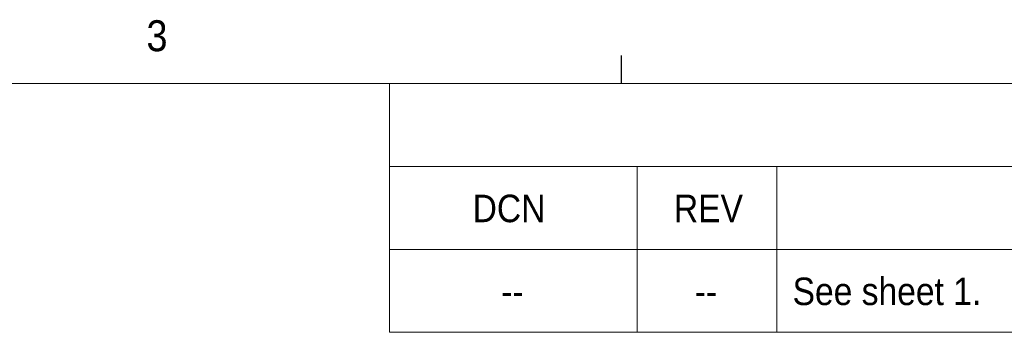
# Paper-space layout '6' of a CAD drawing. Header units: inches. Extents: x 2 to 174, y -5 to 135.
# Tile 20 of 26: x 116 to 139, y 127 to 135. Entities that reach past the tile are written whole.
import ezdxf

# ---------------------------------------------------------------- set-up
doc = ezdxf.new("R2010")
doc.units = ezdxf.units.IN
doc.header["$MEASUREMENT"] = 0
doc.layers.add('FORMAT', color=7, linetype='Continuous')
doc.styles.add('SLDTEXTSTYLE0', font='GOTHIC.TTF', dxfattribs={"width": 0.913})

# ---------------------------------------------------------------- blocks, each defined once
blk = doc.blocks.new('SW_TABLEANNOTATION_5')
at = {"color": 0, "linetype": 'Continuous', "lineweight": 0, "ltscale": 8}
for p, q in [((0, 0), (0, -6.024)), ((47.625, 0), (0, 0)), ((47.625, -6.024), (47.625, 0)), ((0, -2.008), (47.625, -2.008)), ((6, -2.008), (6, -4.016)), ((9.381, -2.008), (9.381, -4.016)), ((35.625, -2.008), (35.625, -4.016)), ((41.625, -2.008), (41.625, -4.016)), ((0, -4.016), (47.625, -4.016)), ((6, -4.016), (6, -6.024)), ((9.381, -4.016), (9.381, -6.024)), ((35.625, -4.016), (35.625, -6.024)), ((41.625, -4.016), (41.625, -6.024)), ((0, -6.024), (47.625, -6.024))]:
    blk.add_line(p, q, dxfattribs=at)
at = {"color": 0, "linetype": 'Continuous', "lineweight": 0, "ltscale": 8, "attachment_point": 1, "style": 'SLDTEXTSTYLE0'}
for s, insert, char_height in [('REVISIONS', (21.6, -0.682), 0.6667), ('DCN', (2.014, -2.69), 0.6667), ('REV', (6.89, -2.69), 0.6667), ('DESCRIPTION', (19.74, -2.69), 0.66667), ('DATE', (37.567, -2.69), 0.6667), ('APPROVED', (42.313, -2.69), 0.6667), (' See sheet 1.', (9.538, -4.698), 0.66667), ('--', (2.705, -4.698), 0.6667), ('--', (7.395, -4.698), 0.6667), ('--', (38.329, -4.698), 0.6667), ('--', (44.329, -4.698), 0.6667)]:
    blk.add_mtext(s, dxfattribs=dict(at, insert=insert, char_height=char_height))

psp = doc.layouts.new('6')

# ---------------------------------------------------------------- linework, layer by layer
at = {"layer": 'FORMAT', "ltscale": 8}
psp.add_line((130.183, 133.285), (130.183, 133.963), dxfattribs=at)
at = {"layer": 'FORMAT', "lineweight": 0, "ltscale": 8}
psp.add_line((4.183, 133.285), (172.183, 133.285), dxfattribs=at)

# ---------------------------------------------------------------- block references
at = {"color": 7, "linetype": 'Continuous', "lineweight": 0, "ltscale": 8}
psp.add_blockref('SW_TABLEANNOTATION_5', (124.559, 133.285), dxfattribs=at)

# ---------------------------------------------------------------- texts
at = {"layer": 'FORMAT', "color": 7, "ltscale": 8, "insert": (118.673, 134.82), "char_height": 0.75, "attachment_point": 1, "style": 'SLDTEXTSTYLE0'}
psp.add_mtext('3', dxfattribs=at)

doc.saveas('drawing.dxf')
